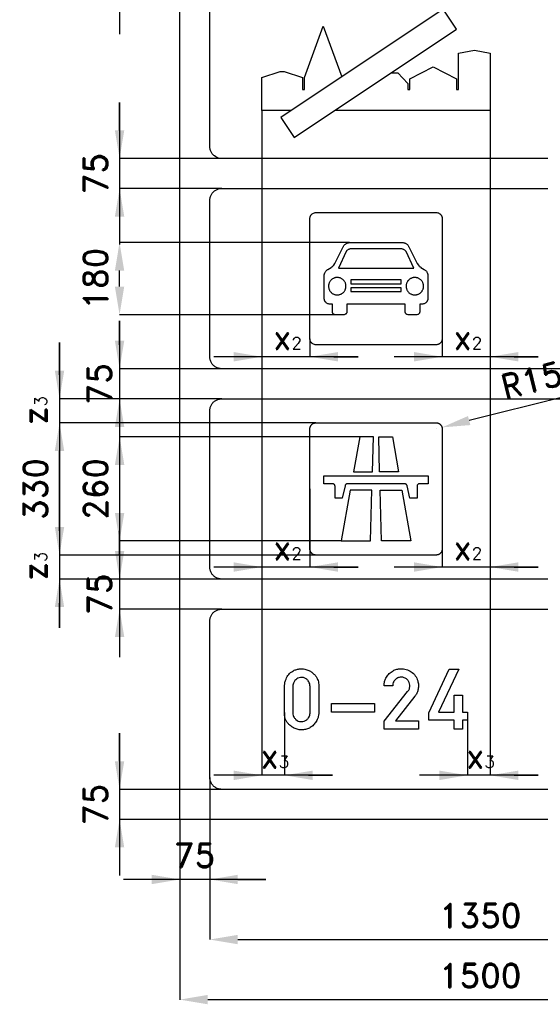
# Model space of a CAD drawing. Header units: millimetres. Extents: x -531 to 2129, y -462 to 3250.
# Tile 1 of 3: x -399 to 900, y -462 to 1996. Entities that reach past the tile are written whole.
import ezdxf

# ---------------------------------------------------------------- set-up
doc = ezdxf.new("R2010")
doc.units = ezdxf.units.MM
doc.header["$LTSCALE"] = 5
doc.layers.add('Kóty', color=2, linetype='Continuous')
doc.layers.add('Značka', color=7, linetype='Continuous')
doc.styles.get("Standard").update_dxf_attribs({"font": 'romand.shx', "height": 60})
doc.dimstyles.get("Standard").update_dxf_attribs({"dimtxt": 60, "dimasz": 70, "dimexe": 0.18, "dimexo": 0.0625, "dimgap": 30, "dimtad": 1, "dimdec": 0, "dimzin": 0, "dimdsep": 46, "dimtxsty": 'Standard', "dimcen": 0.09, "dimadec": 0, "dimazin": 0, "dimtfac": 1, "dimtdec": 0, "dimtofl": 0, "dimtmove": 0, "dimatfit": 3, "dimfxl": 1, "dimtolj": 1, "dimtzin": 0, "dimarcsym": 0})

# ---------------------------------------------------------------- blocks, each defined once
blk = doc.blocks.new('*D5')
at = {"layer": 'Defpoints', "color": 0, "transparency": 16777216}
for p in [(75, 105), (1425, 105), (1425, -300)]:
    blk.add_point(p, dxfattribs=at)
at = {"layer": 'Kóty', "color": 0, "lineweight": -2, "transparency": 16777216}
for p, q in [((75, 104.9), (75, -300.2)), ((1425, 104.9), (1425, -300.2)), ((145, -300), (1355, -300))]:
    blk.add_line(p, q, dxfattribs=at)
at = {"layer": 'Kóty', "color": 0, "transparency": 16777216}
for points in [[(145, -288.3), (145, -311.7), (75, -300)], [(1355, -288.3), (1355, -311.7), (1425, -300)]]:
    blk.add_solid(points, dxfattribs=at)
at = {"layer": 'Kóty', "color": 0, "transparency": 16777216, "insert": (750, -240), "char_height": 60, "attachment_point": 5}
blk.add_mtext('\\A1;1350', dxfattribs=at)
blk = doc.blocks.new('*D6')
at = {"layer": 'Defpoints', "color": 0, "transparency": 16777216}
for p in [(0, 0), (1500, 0), (1500, -450)]:
    blk.add_point(p, dxfattribs=at)
at = {"layer": 'Kóty', "color": 0, "lineweight": -2, "transparency": 16777216}
for p, q in [((0, -0.1), (0, -450.2)), ((1500, -0.1), (1500, -450.2)), ((70, -450), (1430, -450))]:
    blk.add_line(p, q, dxfattribs=at)
at = {"layer": 'Kóty', "color": 0, "transparency": 16777216}
for points in [[(70, -438.3), (70, -461.7), (0, -450)], [(1430, -438.3), (1430, -461.7), (1500, -450)]]:
    blk.add_solid(points, dxfattribs=at)
at = {"layer": 'Kóty', "color": 0, "transparency": 16777216, "insert": (750, -390), "char_height": 60, "attachment_point": 5}
blk.add_mtext('\\A1;1500', dxfattribs=at)
blk = doc.blocks.new('*D7')
at = {"layer": 'Defpoints', "color": 0, "transparency": 16777216}
for p in [(449.2, 955), (-150, 695), (403.3, 695)]:
    blk.add_point(p, dxfattribs=at)
at = {"layer": 'Kóty', "color": 0, "lineweight": -2, "transparency": 16777216}
for p, q in [((449.1, 955), (-150.2, 955)), ((-150, 885), (-150, 765)), ((403.3, 695), (-150.2, 695))]:
    blk.add_line(p, q, dxfattribs=at)
at = {"layer": 'Kóty', "color": 0, "transparency": 16777216}
for points in [[(-161.7, 885), (-138.3, 885), (-150, 955)], [(-161.7, 765), (-138.3, 765), (-150, 695)]]:
    blk.add_solid(points, dxfattribs=at)
at = {"layer": 'Kóty', "color": 0, "transparency": 16777216, "insert": (-210, 825), "char_height": 60, "attachment_point": 5, "rotation": 90}
blk.add_mtext('\\A1;260', dxfattribs=at)
blk = doc.blocks.new('*D8')
at = {"layer": 'Defpoints', "color": 0, "transparency": 16777216}
for p in [(-300, 990), (340, 990), (340, 660)]:
    blk.add_point(p, dxfattribs=at)
at = {"layer": 'Kóty', "color": 0, "lineweight": -2, "transparency": 16777216}
for p, q in [((339.9, 990), (-300.2, 990)), ((-300, 730), (-300, 920)), ((339.9, 660), (-300.2, 660))]:
    blk.add_line(p, q, dxfattribs=at)
at = {"layer": 'Kóty', "color": 0, "transparency": 16777216}
for points in [[(-311.7, 920), (-288.3, 920), (-300, 990)], [(-311.7, 730), (-288.3, 730), (-300, 660)]]:
    blk.add_solid(points, dxfattribs=at)
at = {"layer": 'Kóty', "color": 0, "transparency": 16777216, "insert": (-360, 825), "char_height": 60, "attachment_point": 5, "rotation": 90}
blk.add_mtext('\\A1;330', dxfattribs=at)
blk = doc.blocks.new('*D9')
at = {"layer": 'Defpoints', "color": 0, "transparency": 16777216}
for p in [(640, 975), (654.5, 978.6)]:
    blk.add_point(p, dxfattribs=at)
at = {"layer": 'Kóty', "color": 0, "lineweight": -2, "transparency": 16777216}
for p, q in [((995.4, 1064.1), (722.4, 995.7)), ((639.9, 975), (640.1, 975)), ((640, 974.9), (640, 975.1))]:
    blk.add_line(p, q, dxfattribs=at)
at = {"layer": 'Kóty', "color": 0, "transparency": 16777216}
blk.add_solid([(719.6, 1007), (725.3, 984.4), (654.5, 978.6)], dxfattribs=at)
at = {"layer": 'Kóty', "color": 0, "transparency": 16777216, "insert": (878.3, 1096.6), "char_height": 60, "attachment_point": 5, "rotation": 14.0734}
blk.add_mtext('\\A1;R15', dxfattribs=at)

msp = doc.modelspace()

# ---------------------------------------------------------------- linework, layer by layer
at = {"layer": 'Kóty'}
for p, q in [((-150, 2315), (-150, 1960)), ((-150.1, 1790), (-150.1, 1435)), ((-150.1, 1720), (-150.1, 1790)), ((205, 1769.9), (205, 629.8)), ((205, 1769.9), (205, 1154.8)), ((205, 1769.9), (205, 109.8)), ((775, 1769.9), (775, 629.8)), ((775, 1769.9), (775, 1154.8)), ((775, 1769.9), (775, 109.8)), ((104.9, 1650), (-150.3, 1650)), ((104.9, 1575), (-150.3, 1575)), ((423.5, 1440), (-150.4, 1440)), ((-150.2, 1330), (-150.2, 1370)), ((399.1, 1260), (-150.4, 1260)), ((-150.1, 1245), (-150, 405)), ((-150.1, 1185), (-150.1, 1245)), ((-300, 1190.7), (-300, 478.6)), ((-300, 1110), (-300, 1190.7)), ((-150.2, 1190), (-150.2, 1120)), ((325, 1199.9), (325, 1154.8)), ((655, 1199.9), (655, 1154.8)), ((445, 1155), (85, 1155)), ((385, 1155), (445, 1155)), ((895, 1155), (535, 1155)), ((835, 1155), (895, 1155)), ((104.9, 1125), (-150.3, 1125)), ((104.9, 1050), (-300.2, 1050)), ((104.9, 1050), (-150.3, 1050)), ((339.9, 990), (-300.2, 990)), ((-150.1, 990), (-150.1, 930)), ((-300, 930), (-300, 870)), ((325, 824.9), (325, 629.8)), ((655, 824.9), (655, 629.8)), ((-300, 720), (-300, 780)), ((-150, 660), (-150, 720)), ((339.9, 660), (-300.2, 660)), ((445, 630), (85, 630)), ((385, 630), (445, 630)), ((895, 630), (535, 630)), ((835, 630), (895, 630)), ((104.9, 600), (-300.2, 600)), ((104.9, 600), (-150.2, 600)), ((-300, 478.6), (-300, 540)), ((104.9, 525), (-150.2, 525)), ((261.7, 267), (261.7, 109.8)), ((718.3, 247.6), (718.3, 109.8)), ((-150.2, 215), (-150.2, -140)), ((-150.2, 145), (-150.2, 215)), ((75, 104.9), (75, -150.2)), ((381.7, 110), (85, 110)), ((321.7, 110), (381.7, 110)), ((895, 110), (598.3, 110)), ((835, 110), (895, 110)), ((104.9, 75), (-150.4, 75)), ((-0.1, 0), (-150.4, 0)), ((0, -0.1), (0, -150.2)), ((215, -150), (-140, -150)), ((145, -150), (215, -150))]:
    msp.add_line(p, q, dxfattribs=at)
for points in [[(-161.8, 1720), (-138.4, 1720), (-150.1, 1650)], [(-161.8, 1505), (-138.4, 1505), (-150.1, 1575)], [(-161.8, 1370), (-138.5, 1370), (-150.2, 1440)], [(-161.8, 1330), (-138.5, 1330), (-150.2, 1260)], [(-161.7, 1195), (-138.4, 1195), (-150.1, 1125)], [(135, 1166.7), (135, 1143.3), (205, 1155)], [(395, 1166.7), (395, 1143.3), (325, 1155)], [(585, 1166.7), (585, 1143.3), (655, 1155)], [(845, 1166.7), (845, 1143.3), (775, 1155)], [(-311.7, 1120), (-288.3, 1120), (-300, 1050)], [(-161.7, 980), (-138.4, 980), (-150.1, 1050)], [(-161.7, 670), (-138.3, 670), (-150, 600)], [(135, 641.7), (135, 618.3), (205, 630)], [(395, 641.7), (395, 618.3), (325, 630)], [(585, 641.7), (585, 618.3), (655, 630)], [(845, 641.7), (845, 618.3), (775, 630)], [(-311.7, 530), (-288.3, 530), (-300, 600)], [(-161.7, 455), (-138.3, 455), (-150, 525)], [(-161.8, 145), (-138.5, 145), (-150.2, 75)], [(135, 121.7), (135, 98.3), (205, 110)], [(331.7, 121.7), (331.7, 98.3), (261.7, 110)], [(648.3, 121.7), (648.3, 98.3), (718.3, 110)], [(845, 121.7), (845, 98.3), (775, 110)], [(-161.8, -70), (-138.5, -70), (-150.2, 0)], [(-70, -138.3), (-70, -161.7), (0, -150)], [(145, -138.3), (145, -161.7), (75, -150)]]:
    msp.add_solid(points, dxfattribs=at)
at = {"layer": 'Značka', "color": 5}
for points in [[(0, 0), (0, 3010), (1500, 3010), (1500, 0), (0, 0)], [(205, 1770), (205, 1852.5), (250.4, 1867.5), (260.9, 1867.5), (306.2, 1852.5), (306.2, 1822.5), (311.5, 1822.5), (311.5, 1852.5), (358.4, 1980), (404.7, 1853.9)], [(527.7, 1863.8), (544.7, 1863.8), (569.5, 1837.5), (569.5, 1822.5), (574.7, 1822.5), (574.7, 1848.8), (632.9, 1878.8), (691, 1848.8), (691, 1822.5), (696.2, 1822.5), (696.2, 1912.5), (735.6, 1920), (775, 1912.5), (775, 1770), (387, 1770)], [(278.7, 1770), (205, 1770)], [(584.1, 1376.5), (564.9, 1417.7), (564.3, 1418.3), (563.7, 1419), (562.6, 1420.1), (561.5, 1421), (560.5, 1421.8), (559.4, 1422.4), (558.2, 1422.9), (557, 1423.4), (555.9, 1423.8), (554.7, 1424.1), (553.5, 1424.2), (552.3, 1424.3), (551.4, 1424.4), (550.5, 1424.4), (429.5, 1424.4), (428.5, 1424.4), (427.4, 1424.3), (426.2, 1424.2), (425.1, 1424), (424, 1423.7), (422.9, 1423.4), (421.7, 1422.9), (420.6, 1422.4), (419.5, 1421.7), (418.4, 1421), (417.2, 1419.9), (416.1, 1418.8), (415.6, 1418.2), (415.1, 1417.7), (395.9, 1376.5), (584.1, 1376.5)], [(552.8, 1336.8), (552.8, 1346.6), (427.2, 1346.6), (427.2, 1336.8), (552.8, 1336.8)], [(552.8, 1318.2), (552.8, 1327.3), (427.2, 1327.3), (427.2, 1318.2), (552.8, 1318.2)], [(1395, 1125), (105, 1125)], [(1395, 600), (105, 600)], [(684.7, 225), (684.7, 247.6), (622, 247.6), (622, 266.3), (672.9, 374.8), (697, 374.8), (646.1, 267.8), (684.7, 267.8), (684.7, 310.5), (706.1, 310.5), (706.1, 267.8), (718.3, 267.8), (718.3, 247.6), (706.1, 247.6), (706.1, 225), (684.7, 225)], [(378.9, 267.9), (378.9, 289.3), (486, 289.3), (486, 267.9), (378.9, 267.9)], [(1395, 75), (105, 75)]]:
    msp.add_lwpolyline(points, dxfattribs=at)
for points in [[(105, 1650), (104.9, 1650), (104.8, 1650), (100.9, 1650.3), (97.1, 1651.1), (93.4, 1652.3), (89.9, 1654.1), (86.7, 1656.2, -0.034078), (83.8, 1658.8, -0.034203), (81.2, 1661.7, -0.03424), (79.1, 1664.9, -0.034036), (77.3, 1668.4, -0.033414), (76.1, 1672.1, -0.034135), (75.3, 1675.9, -0.036746), (75, 1679.8), (75, 1679.9), (75, 1680), (75, 2070)], [(1425, 2070), (1425, 1680), (1425, 1679.9), (1425, 1679.8, -0.032207), (1424.7, 1675.9, -0.035399), (1423.9, 1672.1, -0.036245), (1422.7, 1668.4, -0.034411), (1420.9, 1664.9, -0.033707), (1418.8, 1661.7, -0.034086), (1416.2, 1658.8, -0.03418), (1413.3, 1656.2, -0.034255), (1410.1, 1654.1, -0.03402), (1406.6, 1652.3, -0.033375), (1402.9, 1651.1, -0.034152), (1399.1, 1650.3, -0.036782), (1395.2, 1650), (1395.1, 1650), (1395, 1650), (105, 1650)], [(105, 1125), (104.9, 1125), (104.8, 1125, -0.032211), (100.9, 1125.3, -0.035395), (97.1, 1126.1, -0.036251), (93.4, 1127.3, -0.034424), (89.9, 1129.1, -0.033719), (86.7, 1131.2, -0.034078), (83.8, 1133.8, -0.034203), (81.2, 1136.7, -0.03424), (79.1, 1139.9, -0.034036), (77.3, 1143.4, -0.033414), (76.1, 1147.1, -0.034135), (75.3, 1150.9, -0.036746), (75, 1154.8), (75, 1154.9), (75, 1155), (75, 1545), (75, 1545.1), (75, 1545.2, -0.032174), (75.3, 1549.1, -0.035445), (76.1, 1552.9, -0.036263), (77.3, 1556.6, -0.034405), (79.1, 1560.1, -0.03371), (81.2, 1563.3, -0.034093), (83.8, 1566.2, -0.034186), (86.7, 1568.8, -0.034242), (89.9, 1570.9, -0.034026), (93.4, 1572.7), (97.1, 1573.9), (100.9, 1574.7), (104.8, 1575), (104.9, 1575), (105, 1575), (1395, 1575)], [(340, 1185), (339.9, 1185), (339.9, 1185), (337.9, 1185.1), (336, 1185.5), (334.2, 1186.2), (332.5, 1187), (330.8, 1188.1), (329.4, 1189.4, -0.034205), (328.1, 1190.9, -0.03424), (327, 1192.5, -0.034022), (326.2, 1194.2, -0.03342), (325.5, 1196, -0.034119), (325.1, 1198, -0.036749), (325, 1199.9), (325, 1199.9), (325, 1200), (325, 1500), (325, 1500.1), (325, 1500.1, -0.03218), (325.1, 1502.1, -0.03544), (325.5, 1504, -0.036283), (326.2, 1505.8, -0.034467), (327, 1507.5, -0.033771), (328.1, 1509.2), (329.4, 1510.6), (330.8, 1511.9), (332.5, 1513), (334.2, 1513.8), (336, 1514.5), (337.9, 1514.9), (339.9, 1515), (339.9, 1515), (340, 1515), (640, 1515), (640.1, 1515), (640.1, 1515), (642.1, 1514.9), (644, 1514.5), (645.8, 1513.9), (647.5, 1513), (649.2, 1511.9), (650.6, 1510.6, -0.034181), (651.9, 1509.2, -0.034253), (653, 1507.5, -0.034022), (653.8, 1505.8, -0.033375), (654.5, 1504, -0.03415), (654.9, 1502.1, -0.036781), (655, 1500.1), (655, 1500.1), (655, 1500), (655, 1200), (655, 1199.9), (655, 1199.9, -0.032212), (654.9, 1198, -0.035379), (654.5, 1196, -0.036268), (653.8, 1194.2, -0.034467), (653, 1192.5, -0.033758), (651.9, 1190.9, -0.034066), (650.6, 1189.4, -0.034274), (649.2, 1188.1, -0.03428), (647.5, 1187, -0.034048), (645.8, 1186.2, -0.033404), (644, 1185.5, -0.034121), (642.1, 1185.1, -0.03675), (640.1, 1185), (640.1, 1185), (640, 1185), (340, 1185)], [(556.4, 1440), (557.9, 1439.8), (559.4, 1439.5), (560.7, 1439.2), (562, 1438.8), (563.3, 1438.2), (564.6, 1437.5), (565.9, 1436.6), (567.2, 1435.7), (568.2, 1434.8), (569.2, 1433.7), (570.1, 1432.6), (570.9, 1431.4), (571.4, 1430.5), (572, 1429.5), (592.8, 1387.6), (595.6, 1383.6), (596, 1383.1), (596.5, 1382.6), (597, 1382.1), (597.6, 1381.6), (598.1, 1381.1), (598.6, 1380.6), (599.1, 1380.2), (599.6, 1379.8), (600.1, 1379.5), (600.5, 1379.2), (601.4, 1378.6), (602.2, 1378.1), (610.1, 1373), (611.2, 1372.3), (612.3, 1371.5), (613.5, 1370.5), (614.7, 1369.4), (615.6, 1368.3), (616.4, 1367.1), (617.1, 1366), (617.7, 1364.8), (618.2, 1363.7), (618.6, 1362.7, -0.0233), (618.9, 1361.3, -0.015378), (619.2, 1359.9), (619.3, 1359.2), (619.4, 1358.6), (619.4, 1300.6, -0.00701), (619.2, 1298.9, -0.021094), (618.9, 1297.2, -0.033747), (618.3, 1295.3, -0.040457), (617.5, 1293.6, -0.037384), (616.5, 1292.1, -0.031887), (615.4, 1290.8), (614.2, 1289.6), (612.8, 1288.7), (611.6, 1287.9), (610.3, 1287.3, -0.037103), (608.6, 1286.8), (606.8, 1286.5), (606, 1286.4), (605.2, 1286.3), (599, 1286.3), (599, 1267.2, -0.014699), (598.9, 1265.9, -0.044402), (598.6, 1264.6, -0.079441), (597.6, 1262.8, -0.085235), (596.2, 1261.4, -0.082614), (594.2, 1260.5), (591.9, 1260), (569.8, 1260), (568, 1260.4, -0.059544), (566.3, 1261, -0.076988), (564.8, 1262.2, -0.081103), (563.6, 1263.8, -0.06351), (563, 1265.5, -0.020451), (562.7, 1267.2), (562.7, 1286.3), (417.3, 1286.3), (417.3, 1267.2, -0.01415), (417.1, 1265.9, -0.042584), (416.8, 1264.6, -0.079384), (415.8, 1262.8, -0.086039), (414.3, 1261.4, -0.078948), (412.3, 1260.5), (410.2, 1260), (388.1, 1260), (386.2, 1260.4, -0.063619), (384.4, 1261.1, -0.077181), (382.9, 1262.2, -0.081586), (381.8, 1263.8, -0.064442), (381.2, 1265.5, -0.020795), (381, 1267.2), (381, 1286.3), (374.8, 1286.3), (373.8, 1286.4), (372.8, 1286.6), (371.2, 1286.9), (369.5, 1287.4), (368.3, 1288), (367.2, 1288.7), (365.8, 1289.7), (364.5, 1290.9), (363.3, 1292.3, -0.03997), (362.3, 1293.9, -0.04178), (361.5, 1295.7, -0.033829), (361, 1297.6, -0.017787), (360.8, 1299.1), (360.6, 1300.6), (360.6, 1358.6), (360.7, 1359.4), (360.9, 1360.2, -0.015078), (361.1, 1361.5, -0.023055), (361.5, 1362.8), (361.8, 1363.8), (362.3, 1364.8), (362.9, 1366), (363.7, 1367.2), (364.6, 1368.5), (365.5, 1369.6), (366.7, 1370.7), (367.9, 1371.7), (368.9, 1372.4), (369.9, 1373), (377.8, 1378.1), (378.7, 1378.6), (379.5, 1379.2), (380, 1379.5), (380.4, 1379.8), (380.9, 1380.3), (381.5, 1380.7), (382, 1381.2), (382.5, 1381.6), (383.1, 1382.2), (383.6, 1382.7), (384, 1383.1), (384.4, 1383.6), (387.2, 1387.6), (408, 1429.5), (408.5, 1430.3), (408.9, 1431), (409.7, 1432.3), (410.6, 1433.5), (411.4, 1434.3), (412.2, 1435.2), (413.4, 1436.2), (414.7, 1437.1), (416.1, 1437.9), (417.6, 1438.6), (419.3, 1439.2), (421, 1439.6), (422.3, 1439.8), (423.6, 1440), (556.4, 1440)], [(414.9, 1331.1, 0.009642), (414.7, 1333.8, 0.029247), (414.3, 1336.5, 0.038482), (413.4, 1339.2, 0.034233), (412.2, 1341.7, 0.033147), (410.6, 1344.1, 0.034366), (408.8, 1346.3, 0.0347), (406.7, 1348.2, 0.034434), (404.3, 1349.8, 0.034326), (401.8, 1351.1, 0.034361), (399.1, 1352, 0.034396), (396.3, 1352.6, 0.034422), (393.5, 1352.9), (390.6, 1352.7, 0.034383), (387.8, 1352.2, 0.034409), (385.1, 1351.3, 0.034456), (382.6, 1350.1, 0.034452), (380.2, 1348.5, 0.034419), (378, 1346.7, 0.034386), (376.1, 1344.6, 0.034392), (374.5, 1342.2, 0.034398), (373.2, 1339.7, 0.034399), (372.3, 1337, 0.034416), (371.7, 1334.2, 0.034425), (371.4, 1331.4, 0.034407), (371.6, 1328.5, 0.034428), (372.1, 1325.8, 0.034416), (373, 1323, 0.034421), (374.2, 1320.5, 0.034421), (375.8, 1318.1, 0.034385), (377.6, 1315.9, 0.034406), (379.7, 1314, 0.034435), (382.1, 1312.4, 0.034389), (384.6, 1311.1, 0.034445), (387.3, 1310.2, 0.034384), (390.1, 1309.6, 0.034422), (392.9, 1309.4, 0.034407), (395.7, 1309.5, 0.034466), (398.5, 1310, 0.034409), (401.3, 1310.9, 0.034466), (403.8, 1312.1, 0.034413), (406.2, 1313.7, 0.034407), (408.4, 1315.5, 0.034421), (410.3, 1317.6, 0.034581), (411.9, 1320, 0.034403), (413.2, 1322.5, 0.033683), (414.1, 1325.2, 0.034471), (414.7, 1328, 0.03728), (414.9, 1330.8), (414.9, 1331), (414.9, 1331.1)], [(608.6, 1331.1, 0.009642), (608.3, 1333.8, 0.029258), (607.9, 1336.5, 0.038472), (607, 1339.2, 0.034243), (605.8, 1341.7, 0.033156), (604.2, 1344.1, 0.034366), (602.4, 1346.3, 0.0347), (600.3, 1348.2, 0.034434), (597.9, 1349.8, 0.034326), (595.4, 1351.1, 0.034371), (592.7, 1352, 0.034396), (589.9, 1352.6, 0.034423), (587.1, 1352.9, 0.034407), (584.2, 1352.7, 0.034383), (581.5, 1352.2, 0.034416), (578.7, 1351.3, 0.034451), (576.2, 1350.1, 0.034458), (573.8, 1348.5, 0.034413), (571.6, 1346.7, 0.034401), (569.7, 1344.6, 0.034392), (568.1, 1342.2, 0.034417), (566.8, 1339.7, 0.034399), (565.9, 1337, 0.034405), (565.3, 1334.2, 0.034403), (565.1, 1331.4, 0.034428), (565.2, 1328.5, 0.034407), (565.7, 1325.8, 0.034437), (566.6, 1323, 0.034421), (567.8, 1320.5, 0.034421), (569.4, 1318.1, 0.034401), (571.2, 1315.9, 0.034427), (573.3, 1314, 0.034447), (575.7, 1312.4, 0.034389), (578.2, 1311.1, 0.034448), (580.9, 1310.2, 0.034386), (583.7, 1309.6, 0.034425), (586.5, 1309.4, 0.034408), (589.4, 1309.5, 0.03447), (592.2, 1310, 0.034422), (594.9, 1310.9, 0.034461), (597.4, 1312.1, 0.034413), (599.8, 1313.7, 0.034386), (602, 1315.5, 0.034405), (603.9, 1317.6, 0.03459), (605.5, 1320, 0.034384), (606.8, 1322.5, 0.033662), (607.7, 1325.2, 0.03446), (608.3, 1328, 0.037323), (608.6, 1330.8), (608.6, 1331), (608.6, 1331.1)], [(105, 600), (104.9, 600), (104.8, 600, -0.032179), (100.9, 600.3, -0.035457), (97.1, 601.1, -0.036267), (93.4, 602.3, -0.034424), (89.9, 604.1, -0.033732), (86.7, 606.2, -0.034078), (83.8, 608.8, -0.034204), (81.2, 611.7, -0.034213), (79.1, 614.9, -0.034036), (77.3, 618.4, -0.03341), (76.1, 622.1, -0.034124), (75.3, 625.9, -0.036744), (75, 629.8), (75, 629.9), (75, 630), (75, 1020), (75, 1020.1), (75, 1020.2, -0.032176), (75.3, 1024.1, -0.035445), (76.1, 1027.9, -0.036263), (77.3, 1031.6, -0.034405), (79.1, 1035.1, -0.03371), (81.2, 1038.3, -0.034093), (83.8, 1041.2, -0.034186), (86.7, 1043.8, -0.034242), (89.9, 1045.9, -0.034026), (93.4, 1047.7, -0.033372), (97.1, 1048.9, -0.034144), (100.9, 1049.7, -0.03678), (104.8, 1050), (104.9, 1050), (105, 1050), (1395, 1050)], [(105, 75), (104.9, 75), (104.8, 75, -0.032177), (100.9, 75.3, -0.035442), (97.1, 76.1, -0.036268), (93.4, 77.3, -0.034419), (89.9, 79.1, -0.033722), (86.7, 81.2, -0.034086), (83.8, 83.8, -0.034209), (81.2, 86.7, -0.034227), (79.1, 89.9, -0.034042), (77.3, 93.4, -0.033411), (76.1, 97.1, -0.034127), (75.3, 100.9, -0.036745), (75, 104.8), (75, 104.9), (75, 105), (75, 495), (75, 495.1), (75, 495.2, -0.032177), (75.3, 499.1, -0.035441), (76.1, 502.9, -0.036269), (77.3, 506.6, -0.034423), (79.1, 510.1, -0.033723), (81.2, 513.3, -0.034083), (83.8, 516.2, -0.034209), (86.7, 518.8, -0.034229), (89.9, 520.9, -0.034026), (93.4, 522.7, -0.033416), (97.1, 523.9, -0.034113), (100.9, 524.7, -0.036749), (104.8, 525), (104.9, 525), (105, 525), (1395, 525)], [(261.7, 331.6, -0.001975), (261.7, 332.9, -0.005928), (261.7, 334.3, -0.049016), (262.7, 342.5, -0.049991), (265.3, 350.4, -0.079538), (272.1, 361.7, -0.089086), (282.3, 370.1, -0.059796), (290, 373.7, -0.052019), (298.4, 375.5, -0.062015), (309.3, 375.5, -0.064502), (319.9, 372.8, -0.055438), (328, 368.7, -0.055491), (335.1, 362.9, -0.051112), (340.3, 356.7, -0.054896), (344.1, 349.5, -0.045233), (346, 343.3, -0.045979), (346.8, 336.9, -0.012313), (346.8, 334.7, -0.004097), (346.8, 332.5), (346.8, 267.1), (346.8, 265.8), (346.8, 264.4, -0.051783), (345.7, 256.6, -0.049695), (343.2, 249.2, -0.066799), (337.6, 239.8, -0.065909), (329.7, 232.2, -0.061098), (321.3, 227, -0.064143), (311.8, 224.1, -0.069661), (301, 223.5, -0.067451), (290.3, 225.9, -0.056809), (281.8, 229.9, -0.049587), (274.2, 235.8, -0.048057), (268.5, 241.9, -0.065882), (264.4, 249.2, -0.054767), (262.4, 255.7, -0.042362), (261.7, 262.6, -0.009241), (261.6, 264.9, -0.003098), (261.7, 267.1), (261.7, 331.6)], [(510.2, 225), (510.2, 245), (568.8, 318.9), (569.7, 320), (570.5, 321.1, 0.082992), (573.7, 327.8, 0.094403), (574.4, 335.1, 0.092141), (572.8, 341.8, 0.084032), (569.1, 347.6, 0.098134), (562.4, 352.7, 0.106053), (554.4, 354.9, 0.106168), (546.1, 353.9, 0.099959), (538.9, 349.6, 0.083721), (534.5, 344.4, 0.09165), (532.1, 338.2, 0.026135), (531.7, 335.8), (531.5, 333.5), (510.2, 333.5), (510.2, 335.5, -0.010127), (510.3, 337.5, -0.059425), (512.1, 346.5, -0.058231), (515.9, 355, -0.072152), (523.1, 364.2, -0.072223), (532.5, 371, -0.061482), (541.6, 374.7, -0.059945), (551.3, 376.2, -0.08306), (565.1, 374.5, -0.087045), (577.7, 368.4, -0.087766), (587.8, 358.7, -0.087801), (593.9, 346.2, -0.068488), (595.8, 335.6, -0.062426), (594.9, 324.7, -0.050684), (592.6, 316.7, -0.061842), (588.5, 309.4), (587.7, 308.3), (586.9, 307.2), (538.2, 246.4), (595.8, 246.4), (595.8, 225), (510.2, 225)], [(282.3, 331.6), (282.3, 267.1), (282.3, 266.2, 0.009627), (282.3, 265.3, 0.073866), (283.3, 259.7, 0.059518), (285.8, 254.5, 0.070723), (290.1, 249.2, 0.094583), (295.7, 245.6, 0.108403), (303.2, 244.1, 0.087553), (310.9, 245.6, 0.078159), (317, 248.8, 0.08817), (321.7, 253.7, 0.061767), (323.9, 257.7, 0.061182), (325, 262.2, 0.025196), (325.2, 264.7, 0.008391), (325.3, 267.1), (325.3, 331.6, 0.005507), (325.1, 333.7, 0.016502), (324.9, 335.8, 0.05832), (323.5, 341.1, 0.064724), (320.8, 345.9, 0.088097), (315.7, 351, 0.097889), (309.1, 354, 0.099841), (301.8, 354.4, 0.088273), (294.8, 352.2, 0.074164), (289.6, 348.7, 0.075677), (285.8, 343.8, 0.052606), (283.8, 339.8, 0.04607), (282.7, 335.4, 0.014311), (282.5, 333.5, 0.004791), (282.3, 331.6)]]:
    msp.add_lwpolyline(points, format="xyb", dxfattribs=at)
at = {"layer": 'Značka', "color": 1}
msp.add_lwpolyline([(657.7, 2022.4), (252.4, 1752.4), (285.6, 1702.5), (691, 1972.5), (657.7, 2022.4)], dxfattribs=at)
at = {"layer": 'Značka', "color": 3}
for points in [[(340, 660), (339.9, 660), (339.9, 660, -0.032211), (337.9, 660.1, -0.035398), (336, 660.5, -0.036257), (334.2, 661.2, -0.034417), (332.5, 662, -0.033707), (330.8, 663.1, -0.034076), (329.4, 664.4, -0.034203), (328.1, 665.8, -0.034241), (327, 667.5, -0.03402), (326.2, 669.2, -0.03342), (325.5, 671, -0.034121), (325.1, 672.9, -0.03675), (325, 674.9), (325, 674.9), (325, 675), (325, 975), (325, 975.1), (325, 975.1, -0.032176), (325.1, 977.1, -0.03546), (325.5, 979, -0.036261), (326.2, 980.8, -0.034411), (327, 982.5, -0.03372), (328.1, 984.2, -0.034086), (329.4, 985.6, -0.034181), (330.8, 986.9, -0.034228), (332.5, 988, -0.03402), (334.2, 988.8, -0.033371), (336, 989.5, -0.034142), (337.9, 989.9, -0.036779), (339.9, 990), (339.9, 990), (340, 990), (640, 990), (640.1, 990), (640.1, 990, -0.032207), (642.1, 989.9, -0.035399), (644, 989.5, -0.036245), (645.8, 988.8, -0.034411), (647.5, 988, -0.033707), (649.2, 986.9, -0.034086), (650.6, 985.6, -0.03418), (651.9, 984.2, -0.034255), (653, 982.5, -0.03402), (653.8, 980.8, -0.033375), (654.5, 979, -0.034152), (654.9, 977.1, -0.036782), (655, 975.1), (655, 975.1), (655, 975), (655, 675), (655, 674.9), (655, 674.9, -0.032207), (654.9, 672.9, -0.035399), (654.5, 671, -0.036245), (653.8, 669.2, -0.034411), (653, 667.5, -0.033707), (651.9, 665.8, -0.034086), (650.6, 664.4, -0.03418), (649.2, 663.1, -0.034255), (647.5, 662, -0.03402), (645.8, 661.2, -0.033375), (644, 660.5, -0.034152), (642.1, 660.1, -0.036782), (640.1, 660), (640.1, 660), (640, 660), (340, 660)], [(567.4, 833), (567.3, 833.2), (567.3, 833.5, 0.04779), (566.8, 834.6, 0.048047), (566.2, 835.6, 0.059571), (565.1, 836.6, 0.058455), (563.9, 837.4, 0.048253), (562.8, 837.8, 0.052355), (561.7, 838), (561.4, 838), (561.1, 838), (418.9, 838), (418.6, 838), (418.3, 838, 0.047806), (417.2, 837.8, 0.048047), (416.1, 837.4, 0.059546), (414.9, 836.6, 0.058461), (413.8, 835.6, 0.048279), (413.2, 834.6, 0.052423), (412.7, 833.5), (412.7, 833.2), (412.6, 833), (405.5, 802.3), (387.6, 802.3), (387.6, 831.5), (387.6, 831.8), (387.6, 832.2, 0.055723), (387.3, 833.5, 0.056181), (386.8, 834.8, 0.069727), (385.7, 836.1, 0.068362), (384.4, 837.1, 0.056415), (383.1, 837.7, 0.061067), (381.8, 838), (381.5, 838), (381.1, 838), (360, 838), (360, 857.5), (620, 857.5), (620, 838), (598.9, 838), (598.5, 838), (598.2, 838, 0.055634), (596.9, 837.7, 0.056201), (595.6, 837.1, 0.069685), (594.3, 836.1, 0.068329), (593.2, 834.8, 0.056434), (592.7, 833.5, 0.061067), (592.4, 832.2, 0.012218), (592.4, 831.8, 0.004137), (592.4, 831.5), (592.4, 802.3), (574.5, 802.3), (567.4, 833)]]:
    msp.add_lwpolyline(points, format="xyb", dxfattribs=at)
for points in [[(433.7, 867.3), (481, 867.3), (483.3, 955), (449.2, 955), (433.7, 867.3)], [(546.3, 867.3), (499, 867.3), (496.7, 955), (530.8, 955), (546.3, 867.3)], [(403.3, 695), (476.4, 695), (479.8, 821.8), (425.7, 821.8), (403.3, 695)], [(576.7, 695), (503.6, 695), (500.2, 821.8), (554.3, 821.8), (576.7, 695)]]:
    msp.add_lwpolyline(points, dxfattribs=at)

# ---------------------------------------------------------------- texts
at = {"layer": 'Kóty', "char_height": 60, "attachment_point": 5, "rotation": 90}
for s, insert in [('\\A1;75', (-210.1, 1612.5)), ('\\A1;180', (-210.2, 1350)), ('\\A1;75', (-200.1, 1087.5)), ('\\A1;75', (-200, 562.5)), ('\\A1;75', (-210.2, 37.5))]:
    msp.add_mtext(s, dxfattribs=dict(at, insert=insert))
at = {"layer": 'Kóty', "char_height": 60, "attachment_point": 1}
for s, insert in [('x{\\H0.5x;2}', (232.8, 1233.7)), ('x{\\H0.5x;2}', (682.8, 1233.7)), ('x{\\H0.5x;2}', (232.8, 708.7)), ('x{\\H0.5x;2}', (682.8, 708.7)), ('x{\\H0.5x;3}', (201.2, 188.7)), ('x{\\H0.5x;3}', (714.5, 188.7))]:
    msp.add_mtext_dynamic_manual_height_columns(s, width=70.64, gutter_width=300, heights=[0], dxfattribs=dict(at, insert=insert))
at = {"layer": 'Kóty', "char_height": 60, "attachment_point": 1, "rotation": 90}
for insert in [(-392, 984.7), (-392, 596)]:
    msp.add_mtext_dynamic_manual_height_columns('z{\\H0.5x;3}', width=70.64, gutter_width=300, heights=[0], dxfattribs=dict(at, insert=insert))
at = {"layer": 'Kóty', "insert": (37.5, -90), "char_height": 60, "attachment_point": 5}
msp.add_mtext('\\A1;75', dxfattribs=at)

# ---------------------------------------------------------------- dimensions: what is measured, and where the dimension line sits
at = {"layer": 'Kóty'}
dim = msp.add_radius_dim(center=(640, 975), mpoint=(654.5, 978.6), dimstyle='Standard', dxfattribs=at)
dim.commit()
dim.dimension.update_dxf_attribs({"geometry": '*D9', "text_midpoint": (892.9, 1038.4)})
for base, p1, p2, picture, middle in [((-300, 990), (340, 660), (340, 990), '*D8', (-360, 825)), ((-150, 695), (449.2, 955), (403.3, 695), '*D7', (-210, 825))]:
    dim = msp.add_linear_dim(base=base, p1=p1, p2=p2, angle=90, dimstyle='Standard', dxfattribs=at)
    dim.commit()
    dim.dimension.update_dxf_attribs({"geometry": picture, "text_midpoint": middle})
for base, p1, p2, picture, middle in [((1425, -300), (75, 105), (1425, 105), '*D5', (750, -240)), ((1500, -450), (0, 0), (1500, 0), '*D6', (750, -390))]:
    dim = msp.add_linear_dim(base=base, p1=p1, p2=p2, dimstyle='Standard', dxfattribs=at)
    dim.commit()
    dim.dimension.update_dxf_attribs({"geometry": picture, "text_midpoint": middle})

doc.saveas('drawing.dxf')
